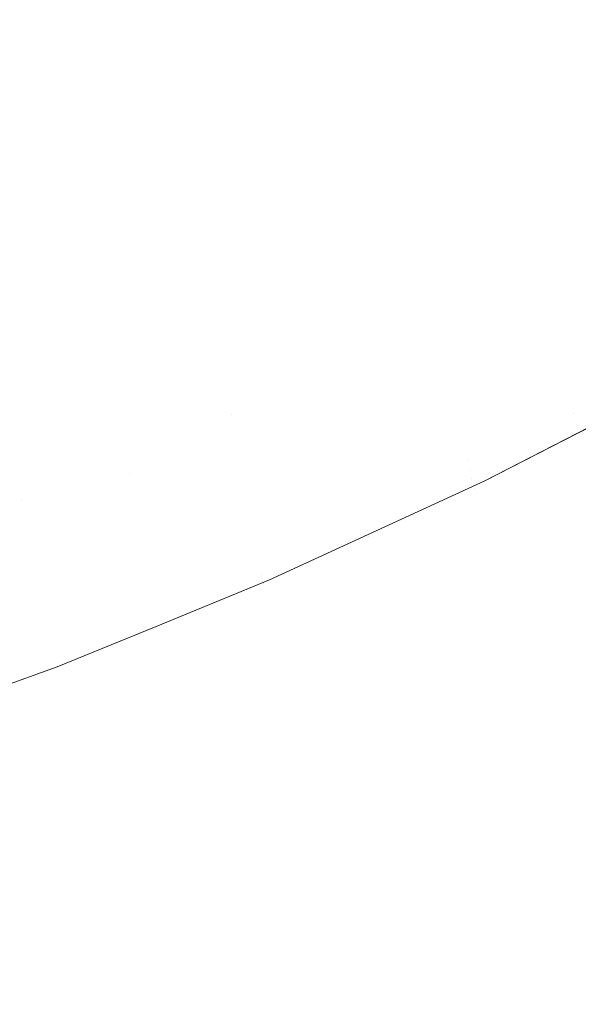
# Model space of a CAD drawing. Header units: centimetres. Extents: x -17.1 to 18.2, y 4.2 to 6.
# Tile 220 of 256: x 6.2581 to 6.2684, y 4.5002 to 4.5183. Entities that reach past the tile are written whole.
import ezdxf

# ---------------------------------------------------------------- set-up
doc = ezdxf.new("R2010")
doc.units = ezdxf.units.CM
doc.header["$LTSCALE"] = 2.54
doc.layers.add('Lucido design-1', color=7, linetype='Continuous')

# ---------------------------------------------------------------- blocks, each defined once
blk = doc.blocks.new('Gruppo-3-1')
at = {"color": 7, "linetype": 'Continuous', "lineweight": 9}
blk.add_3dface([(-17.020308, 5.900212, -2276.22217), (-17.020308, 4.300212, -2276.22217), (18.147234, 4.300212, -2276.22217), (18.147234, 5.900212, -2276.22217)], dxfattribs=at)
for points, invisible_edges in [([(18.147234, 5.900212, -2277.02217), (6.24222, 4.401209, -2277.02217), (6.247738, 4.402007, -2277.02217)], 9), ([(6.24222, 4.401209, -2277.02217), (18.147234, 5.900212, -2277.02217), (18.147234, 4.300212, -2277.02217)], 9), ([(18.147234, 5.900212, -2277.02217), (6.247738, 4.402007, -2277.02217), (6.250767, 4.402575, -2277.02217)], 9), ([(6.250767, 4.402575, -2277.02217), (6.253268, 4.403044, -2277.02217), (18.147234, 5.900212, -2277.02217)], 10), ([(18.147234, 5.900212, -2277.02217), (6.253268, 4.403044, -2277.02217), (6.258817, 4.404324, -2277.02217)], 9), ([(18.147234, 5.900212, -2277.02217), (6.258817, 4.404324, -2277.02217), (6.26439, 4.405856, -2277.02217)], 9), ([(18.147234, 5.900212, -2277.02217), (6.26439, 4.405856, -2277.02217), (6.269994, 4.407647, -2277.02217)], 9), ([(6.268158, 4.520643, -2276.67963), (6.268275, 4.520147, -2276.680769), (6.264627, 4.51829, -2276.680769), (6.26452, 4.518791, -2276.67963)], 15), ([(6.260628, 4.518156, -2276.677366), (6.260524, 4.518707, -2276.676241), (6.264183, 4.520384, -2276.676241), (6.264298, 4.519838, -2276.677366)], 15), ([(6.26473, 4.517803, -2276.681912), (6.264627, 4.51829, -2276.680769), (6.268275, 4.520147, -2276.680769), (6.268388, 4.519665, -2276.681912)], 15), ([(6.256721, 4.517764, -2276.67512), (6.256622, 4.518349, -2276.674006), (6.260306, 4.519852, -2276.674006), (6.260416, 4.519272, -2276.67512)], 15), ([(6.264298, 4.519838, -2276.677366), (6.264411, 4.519308, -2276.678496), (6.26073, 4.517621, -2276.678496), (6.260628, 4.518156, -2276.677366)], 15), ([(6.268388, 4.519665, -2276.681912), (6.268497, 4.519198, -2276.683058), (6.26483, 4.517331, -2276.683058), (6.26473, 4.517803, -2276.681912)], 15), ([(6.260416, 4.519272, -2276.67512), (6.260524, 4.518707, -2276.676241), (6.256817, 4.517194, -2276.676241), (6.256721, 4.517764, -2276.67512)], 15), ([(6.260829, 4.5171, -2276.67963), (6.26073, 4.517621, -2276.678496), (6.264411, 4.519308, -2276.678496), (6.26452, 4.518791, -2276.67963)], 15), ([(6.264927, 4.516874, -2276.684208), (6.26483, 4.517331, -2276.683058), (6.268497, 4.519198, -2276.683058), (6.268604, 4.518746, -2276.684208)], 15), ([(6.25691, 4.516638, -2276.677366), (6.256817, 4.517194, -2276.676241), (6.260524, 4.518707, -2276.676241), (6.260628, 4.518156, -2276.677366)], 15), ([(6.26452, 4.518791, -2276.67963), (6.264627, 4.51829, -2276.680769), (6.260925, 4.516593, -2276.680769), (6.260829, 4.5171, -2276.67963)], 15), ([(6.268604, 4.518746, -2276.684208), (6.268706, 4.518308, -2276.68536), (6.265021, 4.516431, -2276.68536), (6.264927, 4.516874, -2276.684208)], 15), ([(6.261019, 4.516102, -2276.681912), (6.260925, 4.516593, -2276.680769), (6.264627, 4.51829, -2276.680769), (6.26473, 4.517803, -2276.681912)], 15), ([(6.265112, 4.516004, -2276.686516), (6.265021, 4.516431, -2276.68536), (6.268706, 4.518308, -2276.68536), (6.268806, 4.517884, -2276.686516)], 15), ([(6.260628, 4.518156, -2276.677366), (6.26073, 4.517621, -2276.678496), (6.257001, 4.516098, -2276.678496), (6.25691, 4.516638, -2276.677366)], 15), ([(6.26473, 4.517803, -2276.681912), (6.26483, 4.517331, -2276.683058), (6.261109, 4.515626, -2276.683058), (6.261019, 4.516102, -2276.681912)], 15), ([(6.268806, 4.517884, -2276.686516), (6.268901, 4.517476, -2276.687674), (6.265199, 4.515591, -2276.687674), (6.265112, 4.516004, -2276.686516)], 15), ([(6.257089, 4.515573, -2276.67963), (6.257001, 4.516098, -2276.678496), (6.26073, 4.517621, -2276.678496), (6.260829, 4.5171, -2276.67963)], 15), ([(6.265284, 4.515192, -2276.688833), (6.265199, 4.515591, -2276.687674), (6.268901, 4.517476, -2276.687674), (6.268994, 4.517081, -2276.688833)], 15), ([(6.261197, 4.515164, -2276.684208), (6.261109, 4.515626, -2276.683058), (6.26483, 4.517331, -2276.683058), (6.264927, 4.516874, -2276.684208)], 15), ([(6.260829, 4.5171, -2276.67963), (6.260925, 4.516593, -2276.680769), (6.257175, 4.515062, -2276.680769), (6.257089, 4.515573, -2276.67963)], 15), ([(6.268994, 4.517081, -2276.688833), (6.269083, 4.516702, -2276.689995), (6.265365, 4.514809, -2276.689995), (6.265284, 4.515192, -2276.688833)], 15), ([(6.264927, 4.516874, -2276.684208), (6.265021, 4.516431, -2276.68536), (6.261282, 4.514718, -2276.68536), (6.261197, 4.515164, -2276.684208)], 15), ([(6.257259, 4.514567, -2276.681912), (6.257175, 4.515062, -2276.680769), (6.260925, 4.516593, -2276.680769), (6.261019, 4.516102, -2276.681912)], 15), ([(6.265443, 4.51444, -2276.691158), (6.265365, 4.514809, -2276.689995), (6.269083, 4.516702, -2276.689995), (6.269169, 4.516337, -2276.691158)], 15), ([(6.261364, 4.514286, -2276.686516), (6.261282, 4.514718, -2276.68536), (6.265021, 4.516431, -2276.68536), (6.265112, 4.516004, -2276.686516)], 15), ([(6.269169, 4.516337, -2276.691158), (6.269251, 4.515986, -2276.692323), (6.265519, 4.514086, -2276.692323), (6.265443, 4.51444, -2276.691158)], 15), ([(6.261019, 4.516102, -2276.681912), (6.261109, 4.515626, -2276.683058), (6.257339, 4.514087, -2276.683058), (6.257259, 4.514567, -2276.681912)], 15), ([(6.265112, 4.516004, -2276.686516), (6.265199, 4.515591, -2276.687674), (6.261443, 4.513869, -2276.687674), (6.261364, 4.514286, -2276.686516)], 15), ([(6.265591, 4.513746, -2276.693488), (6.265519, 4.514086, -2276.692323), (6.269251, 4.515986, -2276.692323), (6.26933, 4.51565, -2276.693488)], 15), ([(6.257418, 4.513621, -2276.684208), (6.257339, 4.514087, -2276.683058), (6.261109, 4.515626, -2276.683058), (6.261197, 4.515164, -2276.684208)], 15), ([(6.26933, 4.51565, -2276.693488), (6.269405, 4.515328, -2276.694654), (6.26566, 4.513421, -2276.694654), (6.265591, 4.513746, -2276.693488)], 15), ([(6.261519, 4.513467, -2276.688833), (6.261443, 4.513869, -2276.687674), (6.265199, 4.515591, -2276.687674), (6.265284, 4.515192, -2276.688833)], 15), ([(6.265726, 4.51311, -2276.695821), (6.26566, 4.513421, -2276.694654), (6.269405, 4.515328, -2276.694654), (6.269477, 4.51502, -2276.695821)], 15), ([(6.261197, 4.515164, -2276.684208), (6.261282, 4.514718, -2276.68536), (6.257493, 4.513171, -2276.68536), (6.257418, 4.513621, -2276.684208)], 15), ([(6.265284, 4.515192, -2276.688833), (6.265365, 4.514809, -2276.689995), (6.261593, 4.51308, -2276.689995), (6.261519, 4.513467, -2276.688833)], 15), ([(6.269477, 4.51502, -2276.695821), (6.269546, 4.514727, -2276.696987), (6.265788, 4.512814, -2276.696987), (6.265726, 4.51311, -2276.695821)], 15), ([(6.261664, 4.512708, -2276.691158), (6.261593, 4.51308, -2276.689995), (6.265365, 4.514809, -2276.689995), (6.265443, 4.51444, -2276.691158)], 15), ([(6.265848, 4.512532, -2276.698154), (6.265788, 4.512814, -2276.696987), (6.269546, 4.514727, -2276.696987), (6.269612, 4.514448, -2276.698154)], 15), ([(6.257567, 4.512736, -2276.686516), (6.257493, 4.513171, -2276.68536), (6.261282, 4.514718, -2276.68536), (6.261364, 4.514286, -2276.686516)], 15), ([(6.265443, 4.51444, -2276.691158), (6.265519, 4.514086, -2276.692323), (6.261732, 4.51235, -2276.692323), (6.261664, 4.512708, -2276.691158)], 15), ([(6.269612, 4.514448, -2276.698154), (6.269674, 4.514183, -2276.699319), (6.265905, 4.512265, -2276.699319), (6.265848, 4.512532, -2276.698154)], 15), ([(6.261364, 4.514286, -2276.686516), (6.261443, 4.513869, -2276.687674), (6.257637, 4.512315, -2276.687674), (6.257567, 4.512736, -2276.686516)], 15), ([(6.265959, 4.512011, -2276.700485), (6.265905, 4.512265, -2276.699319), (6.269674, 4.514183, -2276.699319), (6.269733, 4.513932, -2276.700485)], 15), ([(6.261797, 4.512007, -2276.693488), (6.261732, 4.51235, -2276.692323), (6.265519, 4.514086, -2276.692323), (6.265591, 4.513746, -2276.693488)], 15), ([(6.257705, 4.51191, -2276.688833), (6.257637, 4.512315, -2276.687674), (6.261443, 4.513869, -2276.687674), (6.261519, 4.513467, -2276.688833)], 15), ([(6.269733, 4.513932, -2276.700485), (6.269788, 4.513695, -2276.701649), (6.26601, 4.511772, -2276.701649), (6.265959, 4.512011, -2276.700485)], 15), ([(6.265591, 4.513746, -2276.693488), (6.26566, 4.513421, -2276.694654), (6.261859, 4.511679, -2276.694654), (6.261797, 4.512007, -2276.693488)], 15), ([(6.266057, 4.511546, -2276.702812), (6.26601, 4.511772, -2276.701649), (6.269788, 4.513695, -2276.701649), (6.269841, 4.513472, -2276.702812)], 15), ([(6.261519, 4.513467, -2276.688833), (6.261593, 4.51308, -2276.689995), (6.257771, 4.51152, -2276.689995), (6.257705, 4.51191, -2276.688833)], 15), ([(6.269841, 4.513472, -2276.702812), (6.26989, 4.513263, -2276.703974), (6.266102, 4.511335, -2276.703974), (6.266057, 4.511546, -2276.702812)], 15), ([(6.261919, 4.511366, -2276.695821), (6.261859, 4.511679, -2276.694654), (6.26566, 4.513421, -2276.694654), (6.265726, 4.51311, -2276.695821)], 15), ([(6.265726, 4.51311, -2276.695821), (6.265788, 4.512814, -2276.696987), (6.261976, 4.511067, -2276.696987), (6.261919, 4.511366, -2276.695821)], 15), ([(6.266144, 4.511137, -2276.705134), (6.266102, 4.511335, -2276.703974), (6.26989, 4.513263, -2276.703974), (6.269936, 4.513067, -2276.705134)], 15), ([(6.257834, 4.511144, -2276.691158), (6.257771, 4.51152, -2276.689995), (6.261593, 4.51308, -2276.689995), (6.261664, 4.512708, -2276.691158)], 15), ([(6.269936, 4.513067, -2276.705134), (6.269978, 4.512885, -2276.706291), (6.266183, 4.510953, -2276.706291), (6.266144, 4.511137, -2276.705134)], 15), ([(6.26203, 4.510782, -2276.698154), (6.261976, 4.511067, -2276.696987), (6.265788, 4.512814, -2276.696987), (6.265848, 4.512532, -2276.698154)], 15), ([(6.266219, 4.510783, -2276.707447), (6.266183, 4.510953, -2276.706291), (6.269978, 4.512885, -2276.706291), (6.270018, 4.512717, -2276.707447)], 15), ([(6.261664, 4.512708, -2276.691158), (6.261732, 4.51235, -2276.692323), (6.257895, 4.510784, -2276.692323), (6.257834, 4.511144, -2276.691158)], 15), ([(6.270018, 4.512717, -2276.707447), (6.270054, 4.512561, -2276.7086), (6.266253, 4.510626, -2276.7086), (6.266219, 4.510783, -2276.707447)], 15), ([(6.266283, 4.510482, -2276.709751), (6.266253, 4.510626, -2276.7086), (6.270054, 4.512561, -2276.7086), (6.270088, 4.512419, -2276.709751)], 15), ([(6.265848, 4.512532, -2276.698154), (6.265905, 4.512265, -2276.699319), (6.262081, 4.510512, -2276.699319), (6.26203, 4.510782, -2276.698154)], 15), ([(6.270088, 4.512419, -2276.709751), (6.270118, 4.51229, -2276.710899), (6.266311, 4.510352, -2276.710899), (6.266283, 4.510482, -2276.709751)], 15), ([(6.257953, 4.510438, -2276.693488), (6.257895, 4.510784, -2276.692323), (6.261732, 4.51235, -2276.692323), (6.261797, 4.512007, -2276.693488)], 15), ([(6.26213, 4.510256, -2276.700485), (6.262081, 4.510512, -2276.699319), (6.265905, 4.512265, -2276.699319), (6.265959, 4.512011, -2276.700485)], 15), ([(6.266336, 4.510234, -2276.712043), (6.266311, 4.510352, -2276.710899), (6.270118, 4.51229, -2276.710899), (6.270145, 4.512174, -2276.712043)], 15), ([(6.261797, 4.512007, -2276.693488), (6.261859, 4.511679, -2276.694654), (6.258009, 4.510107, -2276.694654), (6.257953, 4.510438, -2276.693488)], 15), ([(6.265959, 4.512011, -2276.700485), (6.26601, 4.511772, -2276.701649), (6.262176, 4.510014, -2276.701649), (6.26213, 4.510256, -2276.700485)], 15), ([(6.268271, 4.51108, -2276.713185), (6.266336, 4.510234, -2276.712043), (6.270145, 4.512174, -2276.712043)], 11), ([(6.270145, 4.512174, -2276.712043), (6.270169, 4.512071, -2276.713185), (6.268271, 4.51108, -2276.713185)], 11), ([(6.268271, 4.51108, -2276.713185), (6.270169, 4.512071, -2276.713185), (6.270209, 4.511902, -2276.715456), (6.268309, 4.51091, -2276.715456)], 15), ([(6.270255, 4.511697, -2276.92217), (6.266645, 4.509844, -2276.92217), (6.268346, 4.510717, -2276.72217), (6.270657, 4.511903, -2276.72217)], 10), ([(6.268309, 4.51091, -2276.715456), (6.270209, 4.511902, -2276.715456), (6.270237, 4.511783, -2276.717712), (6.268335, 4.510791, -2276.717712)], 15), ([(6.268351, 4.51072, -2276.71995), (6.270253, 4.511713, -2276.71995), (6.270657, 4.511903, -2276.72217), (6.268346, 4.510717, -2276.72217)], 11), ([(6.258062, 4.509791, -2276.695821), (6.258009, 4.510107, -2276.694654), (6.261859, 4.511679, -2276.694654), (6.261919, 4.511366, -2276.695821)], 15), ([(6.262219, 4.509787, -2276.702812), (6.262176, 4.510014, -2276.701649), (6.26601, 4.511772, -2276.701649), (6.266057, 4.511546, -2276.702812)], 15), ([(6.266442, 4.509733, -2276.923745), (6.266645, 4.509844, -2276.92217), (6.270255, 4.511697, -2276.92217), (6.270262, 4.511678, -2276.923745)], 13), ([(6.270262, 4.511678, -2276.923745), (6.27027, 4.511642, -2276.925344), (6.26645, 4.509697, -2276.925344), (6.266442, 4.509733, -2276.923745)], 15), ([(6.268381, 4.510587, -2276.926967), (6.26645, 4.509697, -2276.925344), (6.27027, 4.511642, -2276.925344)], 11), ([(6.268335, 4.510791, -2276.717712), (6.270237, 4.511783, -2276.717712), (6.270253, 4.511713, -2276.71995), (6.268351, 4.51072, -2276.71995)], 15), ([(6.266057, 4.511546, -2276.702812), (6.266102, 4.511335, -2276.703974), (6.262259, 4.509573, -2276.703974), (6.262219, 4.509787, -2276.702812)], 15), ([(6.261919, 4.511366, -2276.695821), (6.261976, 4.511067, -2276.696987), (6.258113, 4.509489, -2276.696987), (6.258062, 4.509791, -2276.695821)], 15), ([(6.262297, 4.509374, -2276.705134), (6.262259, 4.509573, -2276.703974), (6.266102, 4.511335, -2276.703974), (6.266144, 4.511137, -2276.705134)], 15), ([(6.266144, 4.511137, -2276.705134), (6.266183, 4.510953, -2276.706291), (6.262333, 4.509188, -2276.706291), (6.262297, 4.509374, -2276.705134)], 15), ([(6.260101, 4.509971, -2276.698154), (6.258113, 4.509489, -2276.696987), (6.261976, 4.511067, -2276.696987)], 11), ([(6.261976, 4.511067, -2276.696987), (6.26203, 4.510782, -2276.698154), (6.260101, 4.509971, -2276.698154)], 11), ([(6.262365, 4.509016, -2276.707447), (6.262333, 4.509188, -2276.706291), (6.266183, 4.510953, -2276.706291), (6.266219, 4.510783, -2276.707447)], 15), ([(6.268271, 4.51108, -2276.713185), (6.266358, 4.51013, -2276.713185), (6.266336, 4.510234, -2276.712043)], 11), ([(6.266377, 4.510039, -2276.714322), (6.266358, 4.51013, -2276.713185), (6.268271, 4.51108, -2276.713185), (6.268309, 4.51091, -2276.715456)], 15), ([(6.260101, 4.509971, -2276.698154), (6.26203, 4.510782, -2276.698154), (6.262081, 4.510512, -2276.699319), (6.26015, 4.509699, -2276.699319)], 15), ([(6.266219, 4.510783, -2276.707447), (6.266253, 4.510626, -2276.7086), (6.262395, 4.508858, -2276.7086), (6.262365, 4.509016, -2276.707447)], 15), ([(6.268309, 4.51091, -2276.715456), (6.266394, 4.50996, -2276.715456), (6.266377, 4.510039, -2276.714322)], 11), ([(6.266408, 4.509893, -2276.716586), (6.266394, 4.50996, -2276.715456), (6.268309, 4.51091, -2276.715456), (6.268335, 4.510791, -2276.717712)], 15), ([(6.268335, 4.510791, -2276.717712), (6.266419, 4.50984, -2276.717712), (6.266408, 4.509893, -2276.716586)], 11), ([(6.268351, 4.51072, -2276.71995), (6.266435, 4.509768, -2276.71995), (6.266419, 4.50984, -2276.717712), (6.268335, 4.510791, -2276.717712)], 15), ([(6.262423, 4.508713, -2276.709751), (6.262395, 4.508858, -2276.7086), (6.266253, 4.510626, -2276.7086), (6.266283, 4.510482, -2276.709751)], 15), ([(6.266645, 4.509844, -2276.72217), (6.266435, 4.509768, -2276.71995), (6.268351, 4.51072, -2276.71995)], 11), ([(6.268381, 4.510587, -2276.926967), (6.266463, 4.509635, -2276.926967), (6.26645, 4.509697, -2276.925344)], 11), ([(6.2684, 4.510499, -2276.928615), (6.266482, 4.509547, -2276.928615), (6.266463, 4.509635, -2276.926967), (6.268381, 4.510587, -2276.926967)], 15), ([(6.268351, 4.51072, -2276.71995), (6.268346, 4.510717, -2276.72217), (6.266645, 4.509844, -2276.72217)], 9), ([(6.266645, 4.509844, -2276.92217), (6.266645, 4.509844, -2276.72217), (6.268346, 4.510717, -2276.72217)], 9), ([(6.26015, 4.509699, -2276.699319), (6.262081, 4.510512, -2276.699319), (6.26213, 4.510256, -2276.700485), (6.260196, 4.509442, -2276.700485)], 15), ([(6.266283, 4.510482, -2276.709751), (6.266311, 4.510352, -2276.710899), (6.262448, 4.508581, -2276.710899), (6.262423, 4.508713, -2276.709751)], 15), ([(6.268426, 4.510384, -2276.930287), (6.266506, 4.509431, -2276.930287), (6.266482, 4.509547, -2276.928615), (6.2684, 4.510499, -2276.928615)], 15), ([(6.268459, 4.510239, -2276.931982), (6.266537, 4.509285, -2276.931982), (6.266506, 4.509431, -2276.930287), (6.268426, 4.510384, -2276.930287)], 15), ([(6.260196, 4.509442, -2276.700485), (6.26213, 4.510256, -2276.700485), (6.262176, 4.510014, -2276.701649), (6.260239, 4.5092, -2276.701649)], 15), ([(6.26247, 4.508463, -2276.712043), (6.262448, 4.508581, -2276.710899), (6.266311, 4.510352, -2276.710899), (6.266336, 4.510234, -2276.712043)], 15), ([(6.266336, 4.510234, -2276.712043), (6.266358, 4.51013, -2276.713185), (6.26249, 4.508358, -2276.713185), (6.26247, 4.508463, -2276.712043)], 15), ([(6.268498, 4.510064, -2276.933702), (6.266574, 4.50911, -2276.933702), (6.266537, 4.509285, -2276.931982), (6.268459, 4.510239, -2276.931982)], 15), ([(6.260239, 4.5092, -2276.701649), (6.262176, 4.510014, -2276.701649), (6.262219, 4.509787, -2276.702812), (6.26028, 4.508971, -2276.702812)], 15), ([(6.262508, 4.508265, -2276.714322), (6.26249, 4.508358, -2276.713185), (6.266358, 4.51013, -2276.713185), (6.266377, 4.510039, -2276.714322)], 15), ([(6.266377, 4.510039, -2276.714322), (6.266394, 4.50996, -2276.715456), (6.262523, 4.508186, -2276.715456), (6.262508, 4.508265, -2276.714322)], 15), ([(6.268544, 4.509858, -2276.935444), (6.266618, 4.508902, -2276.935444), (6.266574, 4.50911, -2276.933702), (6.268498, 4.510064, -2276.933702)], 15), ([(6.260101, 4.509971, -2276.698154), (6.258161, 4.509203, -2276.698154), (6.258113, 4.509489, -2276.696987)], 11), ([(6.26015, 4.509699, -2276.699319), (6.258207, 4.50893, -2276.699319), (6.258161, 4.509203, -2276.698154), (6.260101, 4.509971, -2276.698154)], 15), ([(6.262536, 4.508119, -2276.716586), (6.262523, 4.508186, -2276.715456), (6.266394, 4.50996, -2276.715456), (6.266408, 4.509893, -2276.716586)], 15), ([(6.264489, 4.508931, -2276.717712), (6.262536, 4.508119, -2276.716586), (6.266408, 4.509893, -2276.716586)], 11), ([(6.266408, 4.509893, -2276.716586), (6.266419, 4.50984, -2276.717712), (6.264489, 4.508931, -2276.717712)], 11), ([(6.264489, 4.508931, -2276.717712), (6.266419, 4.50984, -2276.717712), (6.266435, 4.509768, -2276.71995), (6.264504, 4.508859, -2276.71995)], 15), ([(6.264499, 4.508856, -2276.92217), (6.266645, 4.509844, -2276.92217), (6.266442, 4.509733, -2276.923745), (6.264511, 4.508824, -2276.923745)], 14), ([(6.264499, 4.508856, -2276.72217), (6.266645, 4.509844, -2276.72217), (6.266645, 4.509844, -2276.92217), (6.264499, 4.508856, -2276.92217)], 10), ([(6.264504, 4.508859, -2276.71995), (6.266435, 4.509768, -2276.71995), (6.266645, 4.509844, -2276.72217), (6.264499, 4.508856, -2276.72217)], 11), ([(6.268597, 4.509619, -2276.93721), (6.266669, 4.508662, -2276.93721), (6.266618, 4.508902, -2276.935444), (6.268544, 4.509858, -2276.935444)], 15), ([(6.256116, 4.509069, -2276.695821), (6.258062, 4.509791, -2276.695821), (6.258113, 4.509489, -2276.696987), (6.256164, 4.508766, -2276.696987)], 15), ([(6.260196, 4.509442, -2276.700485), (6.25825, 4.508672, -2276.700485), (6.258207, 4.50893, -2276.699319), (6.26015, 4.509699, -2276.699319)], 15), ([(6.26028, 4.508971, -2276.702812), (6.262219, 4.509787, -2276.702812), (6.262259, 4.509573, -2276.703974), (6.260319, 4.508757, -2276.703974)], 15), ([(6.264511, 4.508824, -2276.923745), (6.266442, 4.509733, -2276.923745), (6.26645, 4.509697, -2276.925344), (6.264518, 4.508787, -2276.925344)], 15), ([(6.264518, 4.508787, -2276.925344), (6.26645, 4.509697, -2276.925344), (6.266463, 4.509635, -2276.926967), (6.264531, 4.508725, -2276.926967)], 15), ([(6.256164, 4.508766, -2276.696987), (6.258113, 4.509489, -2276.696987), (6.258161, 4.509203, -2276.698154), (6.256209, 4.508478, -2276.698154)], 15), ([(6.260319, 4.508757, -2276.703974), (6.262259, 4.509573, -2276.703974), (6.262297, 4.509374, -2276.705134), (6.260354, 4.508557, -2276.705134)], 15), ([(6.264531, 4.508725, -2276.926967), (6.266463, 4.509635, -2276.926967), (6.266482, 4.509547, -2276.928615), (6.264549, 4.508637, -2276.928615)], 15), ([(6.264549, 4.508637, -2276.928615), (6.266482, 4.509547, -2276.928615), (6.266506, 4.509431, -2276.930287), (6.264572, 4.50852, -2276.930287)], 15), ([(6.268658, 4.509345, -2276.938998), (6.266728, 4.508387, -2276.938998), (6.266669, 4.508662, -2276.93721), (6.268597, 4.509619, -2276.93721)], 15), ([(6.260239, 4.5092, -2276.701649), (6.258291, 4.508429, -2276.701649), (6.25825, 4.508672, -2276.700485), (6.260196, 4.509442, -2276.700485)], 15), ([(6.260354, 4.508557, -2276.705134), (6.262297, 4.509374, -2276.705134), (6.262333, 4.509188, -2276.706291), (6.260388, 4.50837, -2276.706291)], 15), ([(6.264572, 4.50852, -2276.930287), (6.266506, 4.509431, -2276.930287), (6.266537, 4.509285, -2276.931982), (6.264601, 4.508374, -2276.931982)], 15), ([(6.264601, 4.508374, -2276.931982), (6.266537, 4.509285, -2276.931982), (6.266574, 4.50911, -2276.933702), (6.264637, 4.508197, -2276.933702)], 15), ([(6.268727, 4.509036, -2276.940809), (6.266794, 4.508076, -2276.940809), (6.266728, 4.508387, -2276.938998), (6.268658, 4.509345, -2276.938998)], 15), ([(6.256209, 4.508478, -2276.698154), (6.258161, 4.509203, -2276.698154), (6.258207, 4.50893, -2276.699319), (6.256252, 4.508205, -2276.699319)], 15), ([(6.26028, 4.508971, -2276.702812), (6.25833, 4.508199, -2276.702812), (6.258291, 4.508429, -2276.701649), (6.260239, 4.5092, -2276.701649)], 15), ([(6.260388, 4.50837, -2276.706291), (6.262333, 4.509188, -2276.706291), (6.262365, 4.509016, -2276.707447), (6.260419, 4.508197, -2276.707447)], 15), ([(6.264637, 4.508197, -2276.933702), (6.266574, 4.50911, -2276.933702), (6.266618, 4.508902, -2276.935444), (6.264679, 4.507989, -2276.935444)], 15), ([(6.256252, 4.508205, -2276.699319), (6.258207, 4.50893, -2276.699319), (6.25825, 4.508672, -2276.700485), (6.256293, 4.507946, -2276.700485)], 15), ([(6.260319, 4.508757, -2276.703974), (6.258366, 4.507984, -2276.703974), (6.25833, 4.508199, -2276.702812), (6.26028, 4.508971, -2276.702812)], 15), ([(6.260419, 4.508197, -2276.707447), (6.262365, 4.509016, -2276.707447), (6.262395, 4.508858, -2276.7086), (6.260447, 4.508038, -2276.7086)], 15), ([(6.264489, 4.508931, -2276.717712), (6.262546, 4.508064, -2276.717712), (6.262536, 4.508119, -2276.716586)], 11), ([(6.264504, 4.508859, -2276.71995), (6.26256, 4.507992, -2276.71995), (6.262546, 4.508064, -2276.717712), (6.264489, 4.508931, -2276.717712)], 15), ([(6.268805, 4.50869, -2276.942641), (6.266867, 4.507728, -2276.942641), (6.266794, 4.508076, -2276.940809), (6.268727, 4.509036, -2276.940809)], 15), ([(6.260354, 4.508557, -2276.705134), (6.2584, 4.507783, -2276.705134), (6.258366, 4.507984, -2276.703974), (6.260319, 4.508757, -2276.703974)], 15), ([(6.260447, 4.508038, -2276.7086), (6.262395, 4.508858, -2276.7086), (6.262423, 4.508713, -2276.709751), (6.260473, 4.507893, -2276.709751)], 15), ([(6.262686, 4.508022, -2276.72217), (6.26256, 4.507992, -2276.71995), (6.264504, 4.508859, -2276.71995)], 11), ([(6.264511, 4.508824, -2276.923745), (6.262567, 4.507957, -2276.923745), (6.262686, 4.508022, -2276.92217)], 11), ([(6.264518, 4.508787, -2276.925344), (6.262573, 4.50792, -2276.925344), (6.262567, 4.507957, -2276.923745), (6.264511, 4.508824, -2276.923745)], 15), ([(6.264531, 4.508725, -2276.926967), (6.262585, 4.507858, -2276.926967), (6.262573, 4.50792, -2276.925344), (6.264518, 4.508787, -2276.925344)], 15), ([(6.264504, 4.508859, -2276.71995), (6.264499, 4.508856, -2276.72217), (6.262686, 4.508022, -2276.72217)], 9), ([(6.262686, 4.508022, -2276.92217), (6.264499, 4.508856, -2276.92217), (6.264511, 4.508824, -2276.923745)], 10), ([(6.264499, 4.508856, -2276.92217), (6.262686, 4.508022, -2276.92217), (6.262686, 4.508022, -2276.72217), (6.264499, 4.508856, -2276.72217)], 10), ([(6.264679, 4.507989, -2276.935444), (6.266618, 4.508902, -2276.935444), (6.266669, 4.508662, -2276.93721), (6.264727, 4.507747, -2276.93721)], 15), ([(6.256293, 4.507946, -2276.700485), (6.25825, 4.508672, -2276.700485), (6.258291, 4.508429, -2276.701649), (6.256331, 4.507701, -2276.701649)], 15), ([(6.260473, 4.507893, -2276.709751), (6.262423, 4.508713, -2276.709751), (6.262448, 4.508581, -2276.710899), (6.260497, 4.507761, -2276.710899)], 15), ([(6.260497, 4.507761, -2276.710899), (6.262448, 4.508581, -2276.710899), (6.26247, 4.508463, -2276.712043), (6.260518, 4.507642, -2276.712043)], 15), ([(6.264549, 4.508637, -2276.928615), (6.262602, 4.507769, -2276.928615), (6.262585, 4.507858, -2276.926967), (6.264531, 4.508725, -2276.926967)], 15), ([(6.264572, 4.50852, -2276.930287), (6.262625, 4.507652, -2276.930287), (6.262602, 4.507769, -2276.928615), (6.264549, 4.508637, -2276.928615)], 15), ([(6.264727, 4.507747, -2276.93721), (6.266669, 4.508662, -2276.93721), (6.266728, 4.508387, -2276.938998), (6.264783, 4.507471, -2276.938998)], 15), ([(6.26889, 4.508305, -2276.944493), (6.266949, 4.507342, -2276.944493), (6.266867, 4.507728, -2276.942641), (6.268805, 4.50869, -2276.942641)], 15), ([(6.256331, 4.507701, -2276.701649), (6.258291, 4.508429, -2276.701649), (6.25833, 4.508199, -2276.702812), (6.256368, 4.507471, -2276.702812)], 15), ([(6.260388, 4.50837, -2276.706291), (6.258431, 4.507595, -2276.706291), (6.2584, 4.507783, -2276.705134), (6.260354, 4.508557, -2276.705134)], 15), ([(6.260518, 4.507642, -2276.712043), (6.26247, 4.508463, -2276.712043), (6.26249, 4.508358, -2276.713185), (6.260537, 4.507536, -2276.713185)], 15), ([(6.264601, 4.508374, -2276.931982), (6.262652, 4.507505, -2276.931982), (6.262625, 4.507652, -2276.930287), (6.264572, 4.50852, -2276.930287)], 15), ([(6.264783, 4.507471, -2276.938998), (6.266728, 4.508387, -2276.938998), (6.266794, 4.508076, -2276.940809), (6.264846, 4.507159, -2276.940809)], 15), ([(6.256368, 4.507471, -2276.702812), (6.25833, 4.508199, -2276.702812), (6.258366, 4.507984, -2276.703974), (6.256402, 4.507255, -2276.703974)], 15), ([(6.260419, 4.508197, -2276.707447), (6.25846, 4.507422, -2276.707447), (6.258431, 4.507595, -2276.706291), (6.260388, 4.50837, -2276.706291)], 15), ([(6.260537, 4.507536, -2276.713185), (6.26249, 4.508358, -2276.713185), (6.262508, 4.508265, -2276.714322), (6.260554, 4.507443, -2276.714322)], 15), ([(6.260554, 4.507443, -2276.714322), (6.262508, 4.508265, -2276.714322), (6.262523, 4.508186, -2276.715456), (6.260568, 4.507363, -2276.715456)], 15), ([(6.264637, 4.508197, -2276.933702), (6.262686, 4.507328, -2276.933702), (6.262652, 4.507505, -2276.931982), (6.264601, 4.508374, -2276.931982)], 15), ([(6.268985, 4.507881, -2276.946366), (6.26704, 4.506915, -2276.946366), (6.266949, 4.507342, -2276.944493), (6.26889, 4.508305, -2276.944493)], 15), ([(6.260447, 4.508038, -2276.7086), (6.258487, 4.507262, -2276.7086), (6.25846, 4.507422, -2276.707447), (6.260419, 4.508197, -2276.707447)], 15), ([(6.260473, 4.507893, -2276.709751), (6.258512, 4.507116, -2276.709751), (6.258487, 4.507262, -2276.7086), (6.260447, 4.508038, -2276.7086)], 15), ([(6.260568, 4.507363, -2276.715456), (6.262523, 4.508186, -2276.715456), (6.262536, 4.508119, -2276.716586), (6.26058, 4.507296, -2276.716586)], 15), ([(6.26058, 4.507296, -2276.716586), (6.262536, 4.508119, -2276.716586), (6.262546, 4.508064, -2276.717712), (6.26059, 4.507241, -2276.717712)], 15), ([(6.26059, 4.507241, -2276.717712), (6.262546, 4.508064, -2276.717712), (6.26256, 4.507992, -2276.71995), (6.260603, 4.507169, -2276.71995)], 15), ([(6.260599, 4.507166, -2276.92217), (6.262686, 4.508022, -2276.92217), (6.262567, 4.507957, -2276.923745)], 10), ([(6.260599, 4.507166, -2276.72217), (6.262686, 4.508022, -2276.72217), (6.262686, 4.508022, -2276.92217), (6.260599, 4.507166, -2276.92217)], 10), ([(6.26256, 4.507992, -2276.71995), (6.262686, 4.508022, -2276.72217), (6.260599, 4.507166, -2276.72217)], 9), ([(6.264679, 4.507989, -2276.935444), (6.262726, 4.507118, -2276.935444), (6.262686, 4.507328, -2276.933702), (6.264637, 4.508197, -2276.933702)], 15), ([(6.264846, 4.507159, -2276.940809), (6.266794, 4.508076, -2276.940809), (6.266867, 4.507728, -2276.942641), (6.264916, 4.506809, -2276.942641)], 15), ([(6.256402, 4.507255, -2276.703974), (6.258366, 4.507984, -2276.703974), (6.2584, 4.507783, -2276.705134), (6.256433, 4.507053, -2276.705134)], 15), ([(6.260497, 4.507761, -2276.710899), (6.258534, 4.506983, -2276.710899), (6.258512, 4.507116, -2276.709751), (6.260473, 4.507893, -2276.709751)], 15), ([(6.260599, 4.507166, -2276.72217), (6.260603, 4.507169, -2276.71995), (6.26256, 4.507992, -2276.71995)], 11), ([(6.262567, 4.507957, -2276.923745), (6.260609, 4.507133, -2276.923745), (6.260599, 4.507166, -2276.92217)], 11), ([(6.260609, 4.507133, -2276.923745), (6.262567, 4.507957, -2276.923745), (6.262573, 4.50792, -2276.925344), (6.260616, 4.507097, -2276.925344)], 15), ([(6.260616, 4.507097, -2276.925344), (6.262573, 4.50792, -2276.925344), (6.262585, 4.507858, -2276.926967), (6.260627, 4.507034, -2276.926967)], 15), ([(6.260627, 4.507034, -2276.926967), (6.262585, 4.507858, -2276.926967), (6.262602, 4.507769, -2276.928615), (6.260643, 4.506945, -2276.928615)], 15), ([(6.264727, 4.507747, -2276.93721), (6.262772, 4.506875, -2276.93721), (6.262726, 4.507118, -2276.935444), (6.264679, 4.507989, -2276.935444)], 15), ([(6.269089, 4.507415, -2276.948259), (6.267139, 4.506447, -2276.948259), (6.26704, 4.506915, -2276.946366), (6.268985, 4.507881, -2276.946366)], 15), ([(6.256433, 4.507053, -2276.705134), (6.2584, 4.507783, -2276.705134), (6.258431, 4.507595, -2276.706291), (6.256463, 4.506865, -2276.706291)], 15), ([(6.260518, 4.507642, -2276.712043), (6.258554, 4.506864, -2276.712043), (6.258534, 4.506983, -2276.710899), (6.260497, 4.507761, -2276.710899)], 15), ([(6.260643, 4.506945, -2276.928615), (6.262602, 4.507769, -2276.928615), (6.262625, 4.507652, -2276.930287), (6.260664, 4.506827, -2276.930287)], 15), ([(6.264783, 4.507471, -2276.938998), (6.262825, 4.506598, -2276.938998), (6.262772, 4.506875, -2276.93721), (6.264727, 4.507747, -2276.93721)], 15), ([(6.264916, 4.506809, -2276.942641), (6.266867, 4.507728, -2276.942641), (6.266949, 4.507342, -2276.944493), (6.264994, 4.506421, -2276.944493)], 15), ([(6.256463, 4.506865, -2276.706291), (6.258431, 4.507595, -2276.706291), (6.25846, 4.507422, -2276.707447), (6.25649, 4.506691, -2276.707447)], 15), ([(6.260537, 4.507536, -2276.713185), (6.258572, 4.506758, -2276.713185), (6.258554, 4.506864, -2276.712043), (6.260518, 4.507642, -2276.712043)], 15), ([(6.260554, 4.507443, -2276.714322), (6.258588, 4.506665, -2276.714322), (6.258572, 4.506758, -2276.713185), (6.260537, 4.507536, -2276.713185)], 15), ([(6.260664, 4.506827, -2276.930287), (6.262625, 4.507652, -2276.930287), (6.262652, 4.507505, -2276.931982), (6.260691, 4.50668, -2276.931982)], 15), ([(6.260691, 4.50668, -2276.931982), (6.262652, 4.507505, -2276.931982), (6.262686, 4.507328, -2276.933702), (6.260723, 4.506501, -2276.933702)], 15), ([(6.25649, 4.506691, -2276.707447), (6.25846, 4.507422, -2276.707447), (6.258487, 4.507262, -2276.7086), (6.256516, 4.506531, -2276.7086)], 15), ([(6.260568, 4.507363, -2276.715456), (6.258601, 4.506585, -2276.715456), (6.258588, 4.506665, -2276.714322), (6.260554, 4.507443, -2276.714322)], 15), ([(6.26058, 4.507296, -2276.716586), (6.258613, 4.506517, -2276.716586), (6.258601, 4.506585, -2276.715456), (6.260568, 4.507363, -2276.715456)], 15), ([(6.26059, 4.507241, -2276.717712), (6.258622, 4.506462, -2276.717712), (6.258613, 4.506517, -2276.716586), (6.26058, 4.507296, -2276.716586)], 15), ([(6.260723, 4.506501, -2276.933702), (6.262686, 4.507328, -2276.933702), (6.262726, 4.507118, -2276.935444), (6.26076, 4.506291, -2276.935444)], 15), ([(6.264846, 4.507159, -2276.940809), (6.262884, 4.506284, -2276.940809), (6.262825, 4.506598, -2276.938998), (6.264783, 4.507471, -2276.938998)], 15), ([(6.264994, 4.506421, -2276.944493), (6.266949, 4.507342, -2276.944493), (6.26704, 4.506915, -2276.946366), (6.26508, 4.505992, -2276.946366)], 15), ([(6.269203, 4.506906, -2276.95017), (6.267248, 4.505936, -2276.95017), (6.267139, 4.506447, -2276.948259), (6.269089, 4.507415, -2276.948259)], 15), ([(6.256516, 4.506531, -2276.7086), (6.258487, 4.507262, -2276.7086), (6.258512, 4.507116, -2276.709751), (6.256539, 4.506384, -2276.709751)], 15), ([(6.256539, 4.506384, -2276.709751), (6.258512, 4.507116, -2276.709751), (6.258534, 4.506983, -2276.710899), (6.25656, 4.506251, -2276.710899)], 15), ([(6.260603, 4.507169, -2276.71995), (6.258634, 4.50639, -2276.71995), (6.258622, 4.506462, -2276.717712), (6.26059, 4.507241, -2276.717712)], 15), ([(6.258777, 4.506419, -2276.72217), (6.258634, 4.50639, -2276.71995), (6.260603, 4.507169, -2276.71995)], 11), ([(6.260609, 4.507133, -2276.923745), (6.25864, 4.506354, -2276.923745), (6.258777, 4.506419, -2276.92217)], 11), ([(6.260616, 4.507097, -2276.925344), (6.258646, 4.506317, -2276.925344), (6.25864, 4.506354, -2276.923745), (6.260609, 4.507133, -2276.923745)], 15), ([(6.260603, 4.507169, -2276.71995), (6.260599, 4.507166, -2276.72217), (6.258777, 4.506419, -2276.72217)], 9), ([(6.258777, 4.506419, -2276.92217), (6.260599, 4.507166, -2276.92217), (6.260609, 4.507133, -2276.923745)], 10), ([(6.260599, 4.507166, -2276.92217), (6.258777, 4.506419, -2276.92217), (6.258777, 4.506419, -2276.72217), (6.260599, 4.507166, -2276.72217)], 10), ([(6.26076, 4.506291, -2276.935444), (6.262726, 4.507118, -2276.935444), (6.262772, 4.506875, -2276.93721), (6.260804, 4.506047, -2276.93721)], 15), ([(6.264916, 4.506809, -2276.942641), (6.262951, 4.505933, -2276.942641), (6.262884, 4.506284, -2276.940809), (6.264846, 4.507159, -2276.940809)], 15), ([(6.25656, 4.506251, -2276.710899), (6.258534, 4.506983, -2276.710899), (6.258554, 4.506864, -2276.712043), (6.256578, 4.506131, -2276.712043)], 15), ([(6.260627, 4.507034, -2276.926967), (6.258657, 4.506254, -2276.926967), (6.258646, 4.506317, -2276.925344), (6.260616, 4.507097, -2276.925344)], 15), ([(6.260643, 4.506945, -2276.928615), (6.258672, 4.506164, -2276.928615), (6.258657, 4.506254, -2276.926967), (6.260627, 4.507034, -2276.926967)], 15), ([(6.260664, 4.506827, -2276.930287), (6.258692, 4.506046, -2276.930287), (6.258672, 4.506164, -2276.928615), (6.260643, 4.506945, -2276.928615)], 15), ([(6.256578, 4.506131, -2276.712043), (6.258554, 4.506864, -2276.712043), (6.258572, 4.506758, -2276.713185), (6.256595, 4.506024, -2276.713185)], 15), ([(6.256595, 4.506024, -2276.713185), (6.258572, 4.506758, -2276.713185), (6.258588, 4.506665, -2276.714322), (6.25661, 4.505931, -2276.714322)], 15), ([(6.260691, 4.50668, -2276.931982), (6.258717, 4.505898, -2276.931982), (6.258692, 4.506046, -2276.930287), (6.260664, 4.506827, -2276.930287)], 15), ([(6.260804, 4.506047, -2276.93721), (6.262772, 4.506875, -2276.93721), (6.262825, 4.506598, -2276.938998), (6.260854, 4.505769, -2276.938998)], 15), ([(6.264994, 4.506421, -2276.944493), (6.263025, 4.505543, -2276.944493), (6.262951, 4.505933, -2276.942641), (6.264916, 4.506809, -2276.942641)], 15), ([(6.26508, 4.505992, -2276.946366), (6.26704, 4.506915, -2276.946366), (6.267139, 4.506447, -2276.948259), (6.265175, 4.505522, -2276.948259)], 15), ([(6.269326, 4.506353, -2276.952099), (6.267366, 4.50538, -2276.952099), (6.267248, 4.505936, -2276.95017), (6.269203, 4.506906, -2276.95017)], 15), ([(6.25661, 4.505931, -2276.714322), (6.258588, 4.506665, -2276.714322), (6.258601, 4.506585, -2276.715456), (6.256623, 4.50585, -2276.715456)], 15), ([(6.256623, 4.50585, -2276.715456), (6.258601, 4.506585, -2276.715456), (6.258613, 4.506517, -2276.716586), (6.256633, 4.505783, -2276.716586)], 15), ([(6.260723, 4.506501, -2276.933702), (6.258747, 4.505719, -2276.933702), (6.258717, 4.505898, -2276.931982), (6.260691, 4.50668, -2276.931982)], 15), ([(6.260854, 4.505769, -2276.938998), (6.262825, 4.506598, -2276.938998), (6.262884, 4.506284, -2276.940809), (6.26091, 4.505454, -2276.940809)], 15), ([(6.256633, 4.505783, -2276.716586), (6.258613, 4.506517, -2276.716586), (6.258622, 4.506462, -2276.717712), (6.256642, 4.505727, -2276.717712)], 15), ([(6.256642, 4.505727, -2276.717712), (6.258622, 4.506462, -2276.717712), (6.258634, 4.50639, -2276.71995), (6.256653, 4.505655, -2276.71995)], 15), ([(6.25665, 4.505651, -2276.92217), (6.258777, 4.506419, -2276.92217), (6.25864, 4.506354, -2276.923745), (6.256659, 4.505619, -2276.923745)], 14), ([(6.25665, 4.505651, -2276.72217), (6.258777, 4.506419, -2276.72217), (6.258777, 4.506419, -2276.92217), (6.25665, 4.505651, -2276.92217)], 10), ([(6.256653, 4.505655, -2276.71995), (6.258634, 4.50639, -2276.71995), (6.258777, 4.506419, -2276.72217), (6.25665, 4.505651, -2276.72217)], 11), ([(6.26076, 4.506291, -2276.935444), (6.258782, 4.505508, -2276.935444), (6.258747, 4.505719, -2276.933702), (6.260723, 4.506501, -2276.933702)], 15), ([(6.26508, 4.505992, -2276.946366), (6.263107, 4.505113, -2276.946366), (6.263025, 4.505543, -2276.944493), (6.264994, 4.506421, -2276.944493)], 15), ([(6.265175, 4.505522, -2276.948259), (6.267139, 4.506447, -2276.948259), (6.267248, 4.505936, -2276.95017), (6.265278, 4.505008, -2276.95017)], 15), ([(6.256659, 4.505619, -2276.923745), (6.25864, 4.506354, -2276.923745), (6.258646, 4.506317, -2276.925344), (6.256665, 4.505582, -2276.925344)], 15), ([(6.256665, 4.505582, -2276.925344), (6.258646, 4.506317, -2276.925344), (6.258657, 4.506254, -2276.926967), (6.256675, 4.505519, -2276.926967)], 15), ([(6.256675, 4.505519, -2276.926967), (6.258657, 4.506254, -2276.926967), (6.258672, 4.506164, -2276.928615), (6.256689, 4.505428, -2276.928615)], 15), ([(6.260804, 4.506047, -2276.93721), (6.258823, 4.505263, -2276.93721), (6.258782, 4.505508, -2276.935444), (6.26076, 4.506291, -2276.935444)], 15), ([(6.26091, 4.505454, -2276.940809), (6.262884, 4.506284, -2276.940809), (6.262951, 4.505933, -2276.942641), (6.260973, 4.505101, -2276.942641)], 15), ([(6.26946, 4.505754, -2276.954044), (6.267493, 4.504778, -2276.954044), (6.267366, 4.50538, -2276.952099), (6.269326, 4.506353, -2276.952099)], 15), ([(6.256689, 4.505428, -2276.928615), (6.258672, 4.506164, -2276.928615), (6.258692, 4.506046, -2276.930287), (6.256708, 4.50531, -2276.930287)], 15), ([(6.256708, 4.50531, -2276.930287), (6.258692, 4.506046, -2276.930287), (6.258717, 4.505898, -2276.931982), (6.256731, 4.505161, -2276.931982)], 15), ([(6.260854, 4.505769, -2276.938998), (6.25887, 4.504984, -2276.938998), (6.258823, 4.505263, -2276.93721), (6.260804, 4.506047, -2276.93721)], 15), ([(6.256731, 4.505161, -2276.931982), (6.258717, 4.505898, -2276.931982), (6.258747, 4.505719, -2276.933702), (6.256759, 4.504982, -2276.933702)], 15), ([(6.260973, 4.505101, -2276.942641), (6.262951, 4.505933, -2276.942641), (6.263025, 4.505543, -2276.944493), (6.261043, 4.504709, -2276.944493)], 15), ([(6.265175, 4.505522, -2276.948259), (6.263197, 4.50464, -2276.948259), (6.263107, 4.505113, -2276.946366), (6.26508, 4.505992, -2276.946366)], 15), ([(6.265278, 4.505008, -2276.95017), (6.267248, 4.505936, -2276.95017), (6.267366, 4.50538, -2276.952099), (6.26539, 4.504449, -2276.952099)], 15), ([(6.256759, 4.504982, -2276.933702), (6.258747, 4.505719, -2276.933702), (6.258782, 4.505508, -2276.935444), (6.256793, 4.50477, -2276.935444)], 15), ([(6.26091, 4.505454, -2276.940809), (6.258924, 4.504667, -2276.940809), (6.25887, 4.504984, -2276.938998), (6.260854, 4.505769, -2276.938998)], 15), ([(6.269605, 4.505108, -2276.956004), (6.267631, 4.504128, -2276.956004), (6.267493, 4.504778, -2276.954044), (6.26946, 4.505754, -2276.954044)], 15), ([(6.256793, 4.50477, -2276.935444), (6.258782, 4.505508, -2276.935444), (6.258823, 4.505263, -2276.93721), (6.256831, 4.504524, -2276.93721)], 15), ([(6.261043, 4.504709, -2276.944493), (6.263025, 4.505543, -2276.944493), (6.263107, 4.505113, -2276.946366), (6.261121, 4.504277, -2276.946366)], 15), ([(6.265278, 4.505008, -2276.95017), (6.263295, 4.504124, -2276.95017), (6.263197, 4.50464, -2276.948259), (6.265175, 4.505522, -2276.948259)], 15), ([(6.260973, 4.505101, -2276.942641), (6.258983, 4.504313, -2276.942641), (6.258924, 4.504667, -2276.940809), (6.26091, 4.505454, -2276.940809)], 15), ([(6.26539, 4.504449, -2276.952099), (6.267366, 4.50538, -2276.952099), (6.267493, 4.504778, -2276.954044), (6.265512, 4.503845, -2276.954044)], 15), ([(6.256831, 4.504524, -2276.93721), (6.258823, 4.505263, -2276.93721), (6.25887, 4.504984, -2276.938998), (6.256876, 4.504243, -2276.938998)], 15), ([(6.256876, 4.504243, -2276.938998), (6.25887, 4.504984, -2276.938998), (6.258924, 4.504667, -2276.940809), (6.256926, 4.503926, -2276.940809)], 15), ([(6.261043, 4.504709, -2276.944493), (6.259049, 4.50392, -2276.944493), (6.258983, 4.504313, -2276.942641), (6.260973, 4.505101, -2276.942641)], 15), ([(6.261121, 4.504277, -2276.946366), (6.263107, 4.505113, -2276.946366), (6.263197, 4.50464, -2276.948259), (6.261206, 4.503802, -2276.948259)], 15), ([(6.26539, 4.504449, -2276.952099), (6.263402, 4.503563, -2276.952099), (6.263295, 4.504124, -2276.95017), (6.265278, 4.505008, -2276.95017)], 15), ([(6.26976, 4.504413, -2276.957979), (6.267779, 4.50343, -2276.957979), (6.267631, 4.504128, -2276.956004), (6.269605, 4.505108, -2276.956004)], 15), ([(6.265512, 4.503845, -2276.954044), (6.267493, 4.504778, -2276.954044), (6.267631, 4.504128, -2276.956004), (6.265643, 4.503192, -2276.956004)], 15), ([(6.256926, 4.503926, -2276.940809), (6.258924, 4.504667, -2276.940809), (6.258983, 4.504313, -2276.942641), (6.256981, 4.50357, -2276.942641)], 15), ([(6.261121, 4.504277, -2276.946366), (6.259122, 4.503486, -2276.946366), (6.259049, 4.50392, -2276.944493), (6.261043, 4.504709, -2276.944493)], 15), ([(6.261206, 4.503802, -2276.948259), (6.263197, 4.50464, -2276.948259), (6.263295, 4.504124, -2276.95017), (6.261299, 4.503284, -2276.95017)], 15), ([(6.265512, 4.503845, -2276.954044), (6.263517, 4.502955, -2276.954044), (6.263402, 4.503563, -2276.952099), (6.26539, 4.504449, -2276.952099)], 15), ([(6.269926, 4.503667, -2276.959966), (6.267938, 4.50268, -2276.959966), (6.267779, 4.50343, -2276.957979), (6.26976, 4.504413, -2276.957979)], 15), ([(6.256981, 4.50357, -2276.942641), (6.258983, 4.504313, -2276.942641), (6.259049, 4.50392, -2276.944493), (6.257044, 4.503176, -2276.944493)], 15), ([(6.261206, 4.503802, -2276.948259), (6.259203, 4.503009, -2276.948259), (6.259122, 4.503486, -2276.946366), (6.261121, 4.504277, -2276.946366)], 15), ([(6.261299, 4.503284, -2276.95017), (6.263295, 4.504124, -2276.95017), (6.263402, 4.503563, -2276.952099), (6.2614, 4.502721, -2276.952099)], 15), ([(6.265643, 4.503192, -2276.956004), (6.267631, 4.504128, -2276.956004), (6.267779, 4.50343, -2276.957979), (6.265784, 4.50249, -2276.957979)], 15), ([(6.257044, 4.503176, -2276.944493), (6.259049, 4.50392, -2276.944493), (6.259122, 4.503486, -2276.946366), (6.257112, 4.50274, -2276.946366)], 15), ([(6.261299, 4.503284, -2276.95017), (6.25929, 4.502489, -2276.95017), (6.259203, 4.503009, -2276.948259), (6.261206, 4.503802, -2276.948259)], 15), ([(6.265643, 4.503192, -2276.956004), (6.263642, 4.5023, -2276.956004), (6.263517, 4.502955, -2276.954044), (6.265512, 4.503845, -2276.954044)], 15), ([(6.2614, 4.502721, -2276.952099), (6.263402, 4.503563, -2276.952099), (6.263517, 4.502955, -2276.954044), (6.261509, 4.50211, -2276.954044)], 15), ([(6.270104, 4.50287, -2276.961965), (6.268108, 4.501879, -2276.961965), (6.267938, 4.50268, -2276.959966), (6.269926, 4.503667, -2276.959966)], 15), ([(6.257112, 4.50274, -2276.946366), (6.259122, 4.503486, -2276.946366), (6.259203, 4.503009, -2276.948259), (6.257187, 4.502261, -2276.948259)], 15), ([(6.265784, 4.50249, -2276.957979), (6.267779, 4.50343, -2276.957979), (6.267938, 4.50268, -2276.959966), (6.265936, 4.501737, -2276.959966)], 15), ([(6.2614, 4.502721, -2276.952099), (6.259385, 4.501923, -2276.952099), (6.25929, 4.502489, -2276.95017), (6.261299, 4.503284, -2276.95017)], 15), ([(6.265784, 4.50249, -2276.957979), (6.263776, 4.501595, -2276.957979), (6.263642, 4.5023, -2276.956004), (6.265643, 4.503192, -2276.956004)], 15), ([(6.257187, 4.502261, -2276.948259), (6.259203, 4.503009, -2276.948259), (6.25929, 4.502489, -2276.95017), (6.25727, 4.501739, -2276.95017)], 15), ([(6.261509, 4.50211, -2276.954044), (6.263517, 4.502955, -2276.954044), (6.263642, 4.5023, -2276.956004), (6.261627, 4.501452, -2276.956004)], 15), ([(6.270294, 4.502019, -2276.963974), (6.26829, 4.501024, -2276.963974), (6.268108, 4.501879, -2276.961965), (6.270104, 4.50287, -2276.961965)], 15), ([(6.261509, 4.50211, -2276.954044), (6.259488, 4.501311, -2276.954044), (6.259385, 4.501923, -2276.952099), (6.2614, 4.502721, -2276.952099)], 15), ([(6.265936, 4.501737, -2276.959966), (6.267938, 4.50268, -2276.959966), (6.268108, 4.501879, -2276.961965), (6.266098, 4.500932, -2276.961965)], 15), ([(6.25727, 4.501739, -2276.95017), (6.25929, 4.502489, -2276.95017), (6.259385, 4.501923, -2276.952099), (6.257359, 4.501171, -2276.952099)], 15), ([(6.265936, 4.501737, -2276.959966), (6.263919, 4.500838, -2276.959966), (6.263776, 4.501595, -2276.957979), (6.265784, 4.50249, -2276.957979)], 15), ([(6.261627, 4.501452, -2276.956004), (6.263642, 4.5023, -2276.956004), (6.263776, 4.501595, -2276.957979), (6.261754, 4.500744, -2276.957979)], 15), ([(6.261627, 4.501452, -2276.956004), (6.259599, 4.50065, -2276.956004), (6.259488, 4.501311, -2276.954044), (6.261509, 4.50211, -2276.954044)], 15), ([(6.257359, 4.501171, -2276.952099), (6.259385, 4.501923, -2276.952099), (6.259488, 4.501311, -2276.954044), (6.257456, 4.500556, -2276.954044)], 15), ([(6.266098, 4.500932, -2276.961965), (6.268108, 4.501879, -2276.961965), (6.26829, 4.501024, -2276.963974), (6.26627, 4.500073, -2276.963974)], 15), ([(6.270496, 4.501114, -2276.96599), (6.268483, 4.500115, -2276.96599), (6.26829, 4.501024, -2276.963974), (6.270294, 4.502019, -2276.963974)], 15), ([(6.266098, 4.500932, -2276.961965), (6.264073, 4.50003, -2276.961965), (6.263919, 4.500838, -2276.959966), (6.265936, 4.501737, -2276.959966)], 15), ([(6.261754, 4.500744, -2276.957979), (6.263776, 4.501595, -2276.957979), (6.263919, 4.500838, -2276.959966), (6.26189, 4.499985, -2276.959966)], 15), ([(6.261754, 4.500744, -2276.957979), (6.259719, 4.499939, -2276.957979), (6.259599, 4.50065, -2276.956004), (6.261627, 4.501452, -2276.956004)], 15), ([(6.257456, 4.500556, -2276.954044), (6.259488, 4.501311, -2276.954044), (6.259599, 4.50065, -2276.956004), (6.25756, 4.499893, -2276.956004)], 15), ([(6.26627, 4.500073, -2276.963974), (6.26829, 4.501024, -2276.963974), (6.268483, 4.500115, -2276.96599), (6.266454, 4.499159, -2276.96599)], 15), ([(6.26189, 4.499985, -2276.959966), (6.263919, 4.500838, -2276.959966), (6.264073, 4.50003, -2276.961965), (6.262035, 4.499172, -2276.961965)], 15), ([(6.26627, 4.500073, -2276.963974), (6.264237, 4.499167, -2276.963974), (6.264073, 4.50003, -2276.961965), (6.266098, 4.500932, -2276.961965)], 15), ([(6.25756, 4.499893, -2276.956004), (6.259599, 4.50065, -2276.956004), (6.259719, 4.499939, -2276.957979), (6.257673, 4.499179, -2276.957979)], 15), ([(6.26189, 4.499985, -2276.959966), (6.259847, 4.499176, -2276.959966), (6.259719, 4.499939, -2276.957979), (6.261754, 4.500744, -2276.957979)], 15)]:
    blk.add_3dface(points, dxfattribs=dict(at, invisible_edges=invisible_edges))
blk = doc.blocks.new('Gruppo-4-1')
at = {"color": 7}
blk.add_blockref('Gruppo-3-1', (0, 0), dxfattribs=at)

msp = doc.modelspace()

# ---------------------------------------------------------------- block references
at = {"layer": 'Lucido design-1', "color": 7}
msp.add_blockref('Gruppo-4-1', (0, 0), dxfattribs=at)

doc.saveas('drawing.dxf')
